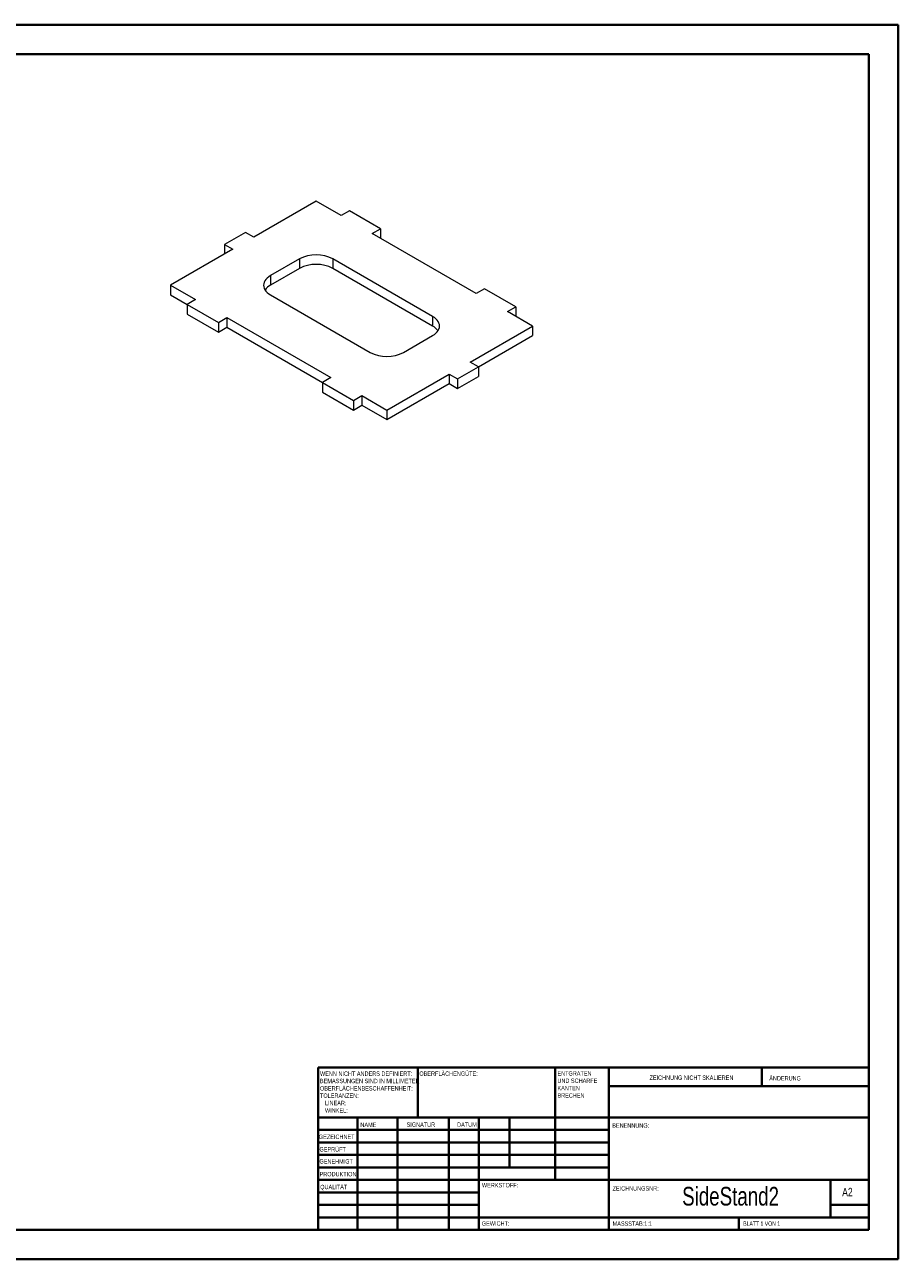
# Model space of a CAD drawing. Header units: millimetres. Extents: x 0 to 594, y 0 to 420.
# Tile 2 of 2: x 297 to 594, y 0 to 420. Entities that reach past the tile are written whole.
import ezdxf

# ---------------------------------------------------------------- set-up
doc = ezdxf.new("R2010")
doc.units = ezdxf.units.MM
doc.styles.add('SLDTEXTSTYLE0', font='TXT', dxfattribs={"width": 0.75})
doc.styles.add('SLDTEXTSTYLE1', font='TXT', dxfattribs={"width": 0.692308})

# ---------------------------------------------------------------- blocks, each defined once
blk = doc.blocks.new('SW_NOTE_0')
at = {"color": 0, "linetype": 'Continuous', "lineweight": 0, "char_height": 1.5, "attachment_point": 1, "style": 'SLDTEXTSTYLE0'}
for s, insert in [('ENTGRATEN', (0, 1.93)), ('UND SCHARFE', (0, -0.57)), ('KANTEN', (0, -3.07)), ('BRECHEN', (0, -5.57))]:
    blk.add_mtext(s, dxfattribs=dict(at, insert=insert))
blk = doc.blocks.new('SW_NOTE_1')
at = {"color": 0, "linetype": 'Continuous', "lineweight": 0, "char_height": 1.5, "attachment_point": 1, "style": 'SLDTEXTSTYLE0'}
for s, insert in [('WENN NICHT ANDERS DEFINIERT:', (0, 1.93)), ('OBERFLÄCHENBESCHAFFENHEIT:', (0, -3.07)), ('BEMASSUNGEN SIND IN MILLIMETER', (0, -0.57)), ('TOLERANZEN:', (0, -5.57)), ('LINEAR:', (1.69, -8.07)), ('WINKEL:', (1.69, -10.57))]:
    blk.add_mtext(s, dxfattribs=dict(at, insert=insert))

msp = doc.modelspace()

# ---------------------------------------------------------------- linework, layer by layer
at = {"color": 7, "linetype": 'Continuous', "lineweight": 40}
for p, q in [((0.08, 420.21), (594.08, 420.21)), ((594.08, 0.21), (594.08, 420.21)), ((25.08, 410.21), (584.08, 410.21)), ((584.08, 410.21), (584.08, 10.21)), ((396.88, 65.46), (584.08, 65.46)), ((396.88, 65.46), (396.88, 10.21)), ((430.68, 48.46), (430.68, 65.46)), ((477.48, 65.46), (477.48, 27.21)), ((495.68, 65.46), (495.68, 10.21)), ((547.68, 59.09), (547.68, 65.46)), ((584.08, 59.09), (495.68, 59.09)), ((584.08, 48.46), (396.88, 48.46)), ((410.24, 48.46), (410.24, 10.21)), ((423.87, 48.46), (423.87, 10.21)), ((441.28, 48.46), (441.28, 10.21)), ((451.48, 10.21), (451.48, 48.46)), ((461.88, 31.46), (461.88, 48.46)), ((495.68, 44.21), (396.88, 44.21)), ((495.68, 39.96), (396.88, 39.96)), ((495.68, 35.71), (396.88, 35.71)), ((495.68, 31.46), (396.88, 31.46)), ((451.48, 27.21), (396.88, 27.21)), ((451.48, 27.21), (584.08, 27.21)), ((571.08, 14.46), (571.08, 27.21)), ((451.48, 22.96), (396.88, 22.96)), ((451.48, 18.71), (396.88, 18.71)), ((584.08, 18.71), (571.08, 18.71)), ((396.88, 14.46), (584.08, 14.46)), ((539.88, 10.21), (539.88, 14.46)), ((25.08, 10.21), (584.08, 10.21)), ((0.08, 0.21), (594.08, 0.21))]:
    msp.add_line(p, q, dxfattribs=at)
at = {"color": 7, "linetype": 'Continuous', "lineweight": 15}
for p, q in [((396.17, 360.15), (374.96, 347.91)), ((404.65, 355.26), (396.17, 360.15)), ((407.48, 356.89), (404.65, 355.26)), ((418.09, 350.77), (407.48, 356.89)), ((372.13, 349.54), (365.06, 345.46)), ((374.96, 347.91), (372.13, 349.54)), ((415.26, 349.13), (418.09, 350.77)), ((450.62, 328.72), (415.26, 349.13)), ((418.09, 350.77), (418.09, 347.5)), ((365.06, 345.46), (367.89, 343.83)), ((365.06, 345.46), (365.06, 342.19)), ((367.89, 343.83), (346.67, 331.58)), ((390.51, 340.56), (380.61, 334.85)), ((390.51, 340.56), (390.51, 337.29)), ((435.77, 320.97), (401.83, 340.56)), ((401.83, 340.56), (401.83, 337.29)), ((390.51, 337.29), (380.61, 331.58)), ((435.77, 317.7), (401.83, 337.29)), ((380.61, 334.85), (380.61, 331.58)), ((346.67, 331.58), (355.16, 326.68)), ((346.67, 331.58), (346.67, 328.31)), ((346.67, 328.31), (352.33, 325.05)), ((380.61, 328.31), (414.55, 308.72)), ((453.44, 330.36), (450.62, 328.72)), ((464.05, 324.23), (453.44, 330.36)), ((355.16, 326.68), (352.33, 325.05)), ((352.33, 325.05), (362.94, 318.93)), ((352.33, 325.05), (352.33, 321.78)), ((461.22, 322.6), (464.05, 324.23)), ((464.05, 324.23), (464.05, 320.97)), ((352.33, 321.78), (362.94, 315.66)), ((362.94, 318.93), (365.76, 320.56)), ((365.76, 320.56), (401.12, 300.15)), ((365.76, 320.56), (365.76, 317.29)), ((435.77, 320.97), (435.77, 317.7)), ((469.71, 317.7), (461.22, 322.6)), ((362.94, 318.93), (362.94, 315.66)), ((362.94, 315.66), (365.76, 317.29)), ((365.76, 317.29), (398.29, 298.52)), ((448.5, 305.46), (469.71, 317.7)), ((469.71, 317.7), (469.71, 314.44)), ((425.87, 308.72), (435.77, 314.44)), ((451.32, 303.82), (469.71, 314.44)), ((444.25, 299.74), (451.32, 303.82)), ((451.32, 303.82), (448.5, 305.46)), ((451.32, 303.82), (451.32, 300.56)), ((401.12, 300.15), (398.29, 298.52)), ((398.29, 298.52), (408.9, 292.39)), ((398.29, 298.52), (398.29, 295.25)), ((420.21, 289.13), (441.42, 301.37)), ((441.42, 301.37), (444.25, 299.74)), ((441.42, 301.37), (441.42, 298.11)), ((444.25, 296.47), (451.32, 300.56)), ((444.25, 299.74), (444.25, 296.47)), ((398.29, 295.25), (408.9, 289.13)), ((408.9, 292.39), (411.73, 294.03)), ((411.73, 294.03), (420.21, 289.13)), ((411.73, 294.03), (411.73, 290.76)), ((420.21, 285.86), (441.42, 298.11)), ((441.42, 298.11), (444.25, 296.47)), ((408.9, 292.39), (408.9, 289.13)), ((408.9, 289.13), (411.73, 290.76)), ((411.73, 290.76), (420.21, 285.86)), ((420.21, 289.13), (420.21, 285.86))]:
    msp.add_line(p, q, dxfattribs=at)
at = {"color": 7, "linetype": 'Continuous', "lineweight": 15, "flags": 128}
for points in [[(380.61, 334.85), (380.02, 334.46), (379.5, 334.04), (379.06, 333.58), (378.72, 333.11), (378.47, 332.61), (378.32, 332.1), (378.27, 331.58), (378.32, 331.06), (378.47, 330.55), (378.72, 330.06), (379.06, 329.58), (379.5, 329.12), (380.02, 328.7), (380.61, 328.31)], [(435.77, 314.44), (436.37, 314.82), (436.88, 315.24), (437.32, 315.7), (437.66, 316.18), (437.91, 316.67), (438.06, 317.18), (438.11, 317.7), (438.06, 318.22), (437.91, 318.73), (437.66, 319.23), (437.32, 319.71), (436.88, 320.16), (436.37, 320.58), (435.77, 320.97)]]:
    msp.add_lwpolyline(points, dxfattribs=at)
at = {"color": 7, "linetype": 'Continuous', "lineweight": 15}
for centre, radius, start, end in [((396.17, 329.71), 12.23, 62.4576, 117.5423), ((396.17, 326.45), 12.23, 62.4576, 117.5423), ((383.14, 326.92), 5.3, 118.4333, 145.1549), ((433.24, 313.04), 5.3, 34.845, 61.5668), ((420.21, 319.57), 12.23, 242.4576, 297.5423)]:
    msp.add_arc(centre, radius, start, end, dxfattribs=at)

# ---------------------------------------------------------------- block references
at = {"color": 7, "linetype": 'Continuous', "lineweight": 0}
for name, p in [('SW_NOTE_1', (397.47, 62.2)), ('SW_NOTE_0', (478.19, 62.28))]:
    msp.add_blockref(name, p, dxfattribs=at)

# ---------------------------------------------------------------- texts
for s, insert, char_height, attachment_point, style in [('OBERFLÄCHENGÜTE:', (431.25, 64.13), 1.5, 1, 'SLDTEXTSTYLE0'), ('ZEICHNUNG NICHT SKALIEREN', (509.49, 62.75), 1.5, 1, 'SLDTEXTSTYLE0'), ('ÄNDERUNG', (550.21, 62.55), 1.5, 1, 'SLDTEXTSTYLE0'), ('NAME', (411.2, 46.72), 1.5, 1, 'SLDTEXTSTYLE0'), ('SIGNATUR', (426.91, 46.78), 1.5, 1, 'SLDTEXTSTYLE0'), ('DATUM', (444.09, 46.79), 1.5, 1, 'SLDTEXTSTYLE0'), ('BENENNUNG:', (496.84, 46.49), 1.5, 1, 'SLDTEXTSTYLE0'), ('GEZEICHNET', (397.09, 42.64), 1.5, 1, 'SLDTEXTSTYLE0'), ('GEPRÜFT', (397.29, 38.37), 1.5, 1, 'SLDTEXTSTYLE0'), ('GENEHMIGT', (397.28, 34.28), 1.5, 1, 'SLDTEXTSTYLE0'), ('PRODUKTION', (397.33, 29.95), 1.5, 1, 'SLDTEXTSTYLE0'), ('QUALITÄT', (397.55, 25.56), 1.5, 1, 'SLDTEXTSTYLE0'), ('WERKSTOFF:', (452.52, 26.2), 1.5, 1, 'SLDTEXTSTYLE0'), ('SideStand2', (537.06, 24.85), 6.35, 2, 'SLDTEXTSTYLE0'), ('ZEICHNUNGSNR:', (496.95, 25.08), 1.5, 1, 'SLDTEXTSTYLE0'), ('A2', (575, 24.52), 2.91, 1, 'SLDTEXTSTYLE0'), ('GEWICHT:', (452.5, 13.16), 1.499, 1, 'SLDTEXTSTYLE0'), ('MASSSTAB:1:1', (496.95, 13.11), 1.5, 1, 'SLDTEXTSTYLE0'), ('BLATT 1 VON 1', (541.36, 13.11), 1.5, 1, 'SLDTEXTSTYLE1')]:
    msp.add_mtext(s, dxfattribs=dict(at, insert=insert, char_height=char_height, attachment_point=attachment_point, style=style))

doc.saveas('drawing.dxf')
